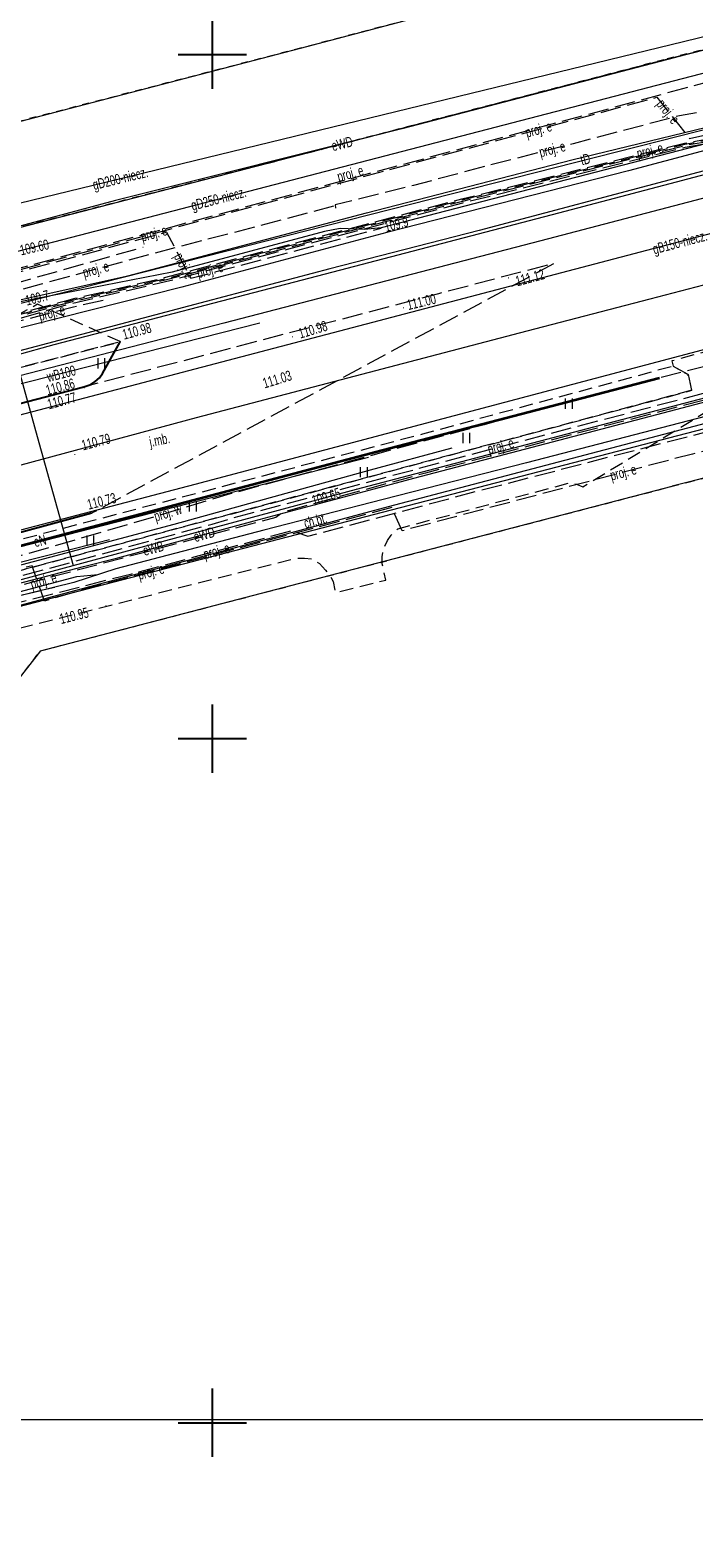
# Model space of a CAD drawing. Header units: metres. Extents: x 0 to 8432273, y 0 to 5705512.
# Tile 22 of 32: x 8403995 to 8404044, y 5705033 to 5705143. Entities that reach past the tile are written whole.
import ezdxf
from ezdxf.enums import TextEntityAlignment as Align

# ---------------------------------------------------------------- set-up
doc = ezdxf.new("R2010")
doc.units = ezdxf.units.M
doc.header["$MEASUREMENT"] = 0
for name, pattern in [('1.0_0.5', [1.5, 1, -0.5]), ('1.5_0.5', [2, 1.5, -0.5]), ('219-500', [0]), ('egug-500', [1, 0.5, -0.5])]:
    doc.linetypes.add(name, pattern=pattern)
doc.layers.get('0').update_dxf_attribs({"color": 250, "linetype": 'CONTINUOUS', "lineweight": 100})
for name, color, linetype in [('203-punkt graniczny', 7, 'CONTINUOUS'), ('218-kontur użytku gruntowego', 7, 'CONTINUOUS'), ('219-działka ewidencyjna', 7, 'CONTINUOUS'), ('chodnik', 7, 'CONTINUOUS'), ('chodnik-Atr17', 7, 'CONTINUOUS'), ('jezdnia', 7, 'CONTINUOUS'), ('jezdnia-Atr17', 7, 'CONTINUOUS'), ('krawężnik', 7, 'CONTINUOUS'), ('ogrodzenie trwałe', 7, 'CONTINUOUS'), ('pikieta sztuczna', 7, 'CONTINUOUS'), ('pikieta sztuczna-Atr2', 7, 'CONTINUOUS'), ('przewód elektroenergetyczny podziemny', 7, 'CONTINUOUS'), ('przewód elektroenergetyczny podziemny - ob. projektowany', 7, 'CONTINUOUS'), ('przewód elektroenergetyczny podziemny - ob. projektowany-Atr1', 7, 'CONTINUOUS'), ('przewód elektroenergetyczny podziemny-Atr1', 7, 'CONTINUOUS'), ('przewód gazowy', 7, 'CONTINUOUS'), ('przewód gazowy-Atr1', 7, 'CONTINUOUS'), ('przewód kanalizacyjny', 7, 'CONTINUOUS'), ('przewód telekomunikacyjny podziemny', 7, 'CONTINUOUS'), ('przewód telekomunikacyjny podziemny-Atr1', 7, 'CONTINUOUS'), ('przewód wodociągowy', 7, 'CONTINUOUS'), ('przewód wodociągowy - ob. projektowany', 7, 'CONTINUOUS'), ('przewód wodociągowy - ob. projektowany-Atr1', 7, 'CONTINUOUS'), ('przewód wodociągowy-Atr1', 7, 'CONTINUOUS'), ('rzędna', 7, 'CONTINUOUS'), ('rzędna-Atr2', 7, 'CONTINUOUS'), ('trawnik', 7, 'CONTINUOUS'), ('Wstawianie ramki sekcyjnej z opisem', 7, 'CONTINUOUS')]:
    doc.layers.add(name, color=color, linetype=linetype)
doc.layers.add('PL_AR_01-MAPA', color=7, linetype='CONTINUOUS', lineweight=15)
doc.layers.add('PL_AR_01-MAPA dwg', color=7, linetype='CONTINUOUS', lineweight=15)
doc.styles.get("Standard").update_dxf_attribs({"font": 'arial.ttf', "width": 0.75})
doc.linetypes.add('902-500', pattern='A,3.75,0,[1,ksztalty.shx,S=0.5,R=0,X=0,Y=0],3.75', length=7.5)
picture_1 = doc.add_image_def('image1.jpg', size_in_pixel=(7008, 9952))

# ---------------------------------------------------------------- blocks, each defined once
blk = doc.blocks.new('203')
at = {"linetype": 'Continuous', "lineweight": 0}
h = blk.add_hatch(color=0, dxfattribs=at)
edge = h.paths.add_edge_path()
edge.add_arc((0, 0), 0.045, 0, 360)
blk = doc.blocks.new('TU04')
at = {"color": 0, "linetype": 'Continuous', "lineweight": 13}
for p, q in [((0, 0), (0, 0.75)), ((0.5, 0), (0.5, 0.75))]:
    blk.add_line(p, q, dxfattribs=at)
blk = doc.blocks.new('PW01')
at = {"linetype": 'Continuous', "lineweight": 13}
h = blk.add_hatch(color=0, dxfattribs=at)
edge = h.paths.add_edge_path()
edge.add_arc((0, 0), 0.045, 0, 360)
blk = doc.blocks.new('RAMKA500K')
at = {"color": 0}
for p, q in [((250, 197.5), (250, 202.5)), ((247.5, 200), (252.5, 200)), ((250, 147.5), (250, 152.5)), ((247.5, 150), (252.5, 150)), ((250, 97.5), (250, 102.5)), ((247.5, 100), (252.5, 100))]:
    blk.add_line(p, q, dxfattribs=at)
blk = doc.blocks.new('MDCP')
at = {"layer": '218-kontur użytku gruntowego', "color": 3, "linetype": 'egug-500', "lineweight": 18, "flags": 128}
for points in [[(8404040.18, 5705148.49), (8404014.96, 5705141.82)], [(8404041.52, 5705140.97), (8404057.75, 5705145.09)], [(8404057.75, 5705145.09), (8404041.52, 5705140.97)], [(8404014.96, 5705141.82), (8403997.56, 5705137.3)], [(8404016.67, 5705134.48), (8404041.52, 5705140.97)], [(8404041.52, 5705140.97), (8404016.67, 5705134.48)], [(8403997.56, 5705137.3), (8403992.43, 5705135.96)], [(8403999.03, 5705129.92), (8404016.67, 5705134.48)], [(8404016.67, 5705134.48), (8403999.03, 5705129.92)], [(8403980.65, 5705125.17), (8403999.03, 5705129.92)], [(8403999.03, 5705129.92), (8403980.65, 5705125.17)], [(8404043.29, 5705110.1), (8404073.35, 5705117.93)], [(8404042.13, 5705109.8), (8404043.29, 5705110.1)], [(8404015.93, 5705102.98), (8404042.13, 5705109.8)], [(8403995.94, 5705097.78), (8404015.93, 5705102.98)], [(8403983.68, 5705082.12), (8403995.94, 5705097.78)]]:
    blk.add_lwpolyline(points, dxfattribs=at)
at = {"layer": '219-działka ewidencyjna', "color": 7, "linetype": '219-500', "lineweight": 18, "flags": 128}
for points in [[(8404014.96, 5705141.82), (8404040.18, 5705148.49)], [(8404041.52, 5705140.97), (8404057.75, 5705145.09)], [(8403997.56, 5705137.3), (8404014.96, 5705141.82)], [(8404016.67, 5705134.48), (8404041.52, 5705140.97)], [(8403992.43, 5705135.96), (8403997.56, 5705137.3)], [(8403999.03, 5705129.92), (8404016.67, 5705134.48)], [(8403980.65, 5705125.17), (8403999.03, 5705129.92)], [(8404073.35, 5705117.93), (8404043.29, 5705110.1)], [(8404043.29, 5705110.1), (8404042.13, 5705109.8)], [(8404015.93, 5705102.98), (8404042.13, 5705109.8)], [(8403995.94, 5705097.78), (8404015.93, 5705102.98)], [(8403995.94, 5705097.78), (8403983.68, 5705082.12)]]:
    blk.add_lwpolyline(points, dxfattribs=at)
at = {"layer": 'chodnik', "color": 7, "linetype": '1.0_0.5', "lineweight": 18, "flags": 128}
for points in [[(8403971, 5705112.23), (8403971.49, 5705111.86), (8403971.94, 5705111.6), (8403972.52, 5705111.32), (8403973.07, 5705111.12), (8403973.66, 5705110.97), (8403974.19, 5705110.9), (8403974.79, 5705110.87), (8403975.29, 5705110.89), (8403978.86, 5705111.81), (8403978.55, 5705113.08), (8403979.27, 5705114.57), (8404001.77, 5705120.37), (8403995.72, 5705123.1), (8403991.1, 5705120.6), (8403977.1, 5705116.93), (8403975.96, 5705121.19), (8403977.45, 5705121.47), (8403977.15, 5705122.6), (8403981.57, 5705123.74), (8403982.1, 5705121.81), (8403984.13, 5705122.34), (8403983.6, 5705124.27), (8403984.86, 5705124.6), (8403985.66, 5705121.7), (8403988.18, 5705122.37), (8403987.38, 5705125.25), (8403989.72, 5705125.86), (8403989.07, 5705128.39), (8403984.3, 5705127.14), (8403984.42, 5705126.67), (8403981.18, 5705125.81), (8403980.66, 5705127.73), (8403977.66, 5705126.95), (8403978.16, 5705125.03), (8403975.63, 5705124.36), (8403975.01, 5705126.5), (8403973.92, 5705126.31), (8403973.26, 5705129.93), (8403972.77, 5705129.85), (8403968.77, 5705151.97), (8403968.56, 5705153.21), (8403966.95, 5705162.23), (8403968.35, 5705162.47), (8403969.19, 5705162.11), (8403969.82, 5705161.68), (8403970.26, 5705161.27), (8403970.67, 5705160.77), (8403970.99, 5705160.24), (8403971.25, 5705159.61), (8403972.19, 5705155.21), (8403981.69, 5705157.03), (8403983.45, 5705155.73), (8403982.55, 5705159.48), (8403973.91, 5705157.82), (8403973.4, 5705160.3), (8403973.32, 5705160.59), (8403973.07, 5705161.19), (8403972.77, 5705161.76), (8403972.34, 5705162.32), (8403971.74, 5705163.02), (8403971.25, 5705163.41), (8403970.7, 5705163.77), (8403970.11, 5705164.09), (8403969.71, 5705164.27), (8403969.04, 5705164.5), (8403968.78, 5705164.52), (8403968.29, 5705164.58), (8403967.76, 5705164.62), (8403967.5, 5705164.61), (8403966.71, 5705164.53), (8403966.43, 5705164.48), (8403965.75, 5705164.3), (8403965.41, 5705164.17), (8403964.54, 5705163.75), (8403963.79, 5705163.22), (8403963.3, 5705162.84), (8403962.47, 5705162.02), (8403962.27, 5705161.58), (8403961.79, 5705160.7), (8403961.6, 5705160.16), (8403961.37, 5705159.17), (8403961.36, 5705158.82), (8403961.36, 5705158), (8403961.51, 5705156.93), (8403961.55, 5705156.68), (8403964.22, 5705157.16), (8403965.11, 5705151.17), (8403969.33, 5705127.75), (8403971.15, 5705118.63), (8403968.54, 5705118.08), (8403968.88, 5705116.19), (8403968.97, 5705115.6), (8403969.28, 5705114.59), (8403969.73, 5705113.69), (8403970.21, 5705113.01), (8403970.64, 5705112.56)], [(8404049.45, 5705120.17), (8404049.96, 5705121.08), (8404042.11, 5705118.96), (8404042.21, 5705118.58), (8404043.29, 5705117.96), (8404043.58, 5705116.82), (8403985.93, 5705101.36), (8403985.24, 5705103.48), (8403985.12, 5705103.91), (8403979.83, 5705102.48), (8403981.71, 5705096.3), (8403981.79, 5705096.42), (8403981.91, 5705096.5), (8403982.05, 5705096.55), (8403982.2, 5705096.54), (8403982.37, 5705096.5), (8403982.54, 5705096.38), (8403985.26, 5705093.87), (8403985.67, 5705093.35), (8403985.94, 5705092.82), (8403986.15, 5705092.06), (8403989.18, 5705092.78), (8403988.77, 5705094.55), (8403988.74, 5705095.07), (8403988.74, 5705095.51), (8403988.74, 5705096.07), (8403988.87, 5705096.6), (8403989.03, 5705097.04), (8403989.26, 5705097.35), (8403989.57, 5705097.7), (8403989.89, 5705097.96), (8403990.22, 5705098.21), (8403990.53, 5705098.37), (8403991.12, 5705098.6), (8404014.54, 5705104.53), (8404015.23, 5705104.56), (8404015.76, 5705104.51), (8404016.34, 5705104.17), (8404016.78, 5705103.66), (8404017.13, 5705103.21), (8404017.33, 5705102.85), (8404017.51, 5705102.04), (8404021.18, 5705102.94), (8404021.02, 5705103.65), (8404020.93, 5705104.14), (8404020.93, 5705104.64), (8404021.01, 5705105.13), (8404021.09, 5705105.38), (8404021.3, 5705105.83), (8404021.59, 5705106.24), (8404021.94, 5705106.6), (8404022.06, 5705106.69), (8404034.64, 5705110.06), (8404035.13, 5705109.96), (8404035.6, 5705109.77), (8404049.31, 5705118.11), (8404048.9, 5705119.48)]]:
    blk.add_lwpolyline(points, close=True, dxfattribs=at)
at = {"layer": 'jezdnia', "color": 7, "linetype": '1.5_0.5', "lineweight": 18, "flags": 128}
blk.add_lwpolyline([(8403976.52, 5705099.52), (8403976.78, 5705099.95), (8403977.07, 5705100.35), (8403977.4, 5705100.74), (8403977.74, 5705101.1), (8403978.11, 5705101.43), (8403978.51, 5705101.74), (8403978.93, 5705102.01), (8403979.36, 5705102.26), (8403979.83, 5705102.48), (8403985.12, 5705103.91), (8403999.7, 5705107.85), (8404033.49, 5705126.09), (8404025.04, 5705123.87), (8403999.1, 5705117.06), (8403978.86, 5705111.81), (8403975.29, 5705110.89), (8403974.79, 5705110.87), (8403974.19, 5705110.9), (8403973.66, 5705110.97), (8403973.07, 5705111.12), (8403972.52, 5705111.32), (8403971.94, 5705111.6), (8403971.49, 5705111.86), (8403971, 5705112.23), (8403970.64, 5705112.56)], close=True, dxfattribs=at)
at = {"layer": 'krawężnik', "color": 7, "linetype": 'Continuous', "lineweight": 25, "flags": 128}
for points in [[(8403978.86, 5705111.81), (8403999.1, 5705117.06), (8403999.61, 5705117.24), (8403999.93, 5705117.45), (8404000.24, 5705117.73), (8404000.48, 5705118.05), (8404001.77, 5705120.37)], [(8403979.83, 5705102.48), (8403985.12, 5705103.91), (8403999.7, 5705107.85)]]:
    blk.add_lwpolyline(points, dxfattribs=at)
at = {"layer": 'ogrodzenie trwałe', "color": 7, "linetype": '902-500', "lineweight": 35, "flags": 128}
blk.add_lwpolyline([(8403986.29, 5705103.3), (8404020.92, 5705112.45), (8404041.21, 5705117.73)], dxfattribs=at)
at = {"layer": 'przewód elektroenergetyczny podziemny', "color": 1, "linetype": 'Continuous', "lineweight": 18, "flags": 128}
for points in [[(8404053, 5705133.09), (8404032.52, 5705127.73), (8404009.35, 5705121.73), (8403991.38, 5705117.1), (8403974.15, 5705112.77), (8403965.06, 5705110.36), (8403953.91, 5705107.44), (8403934.23, 5705102.24), (8403922.73, 5705099.32), (8403900.63, 5705093.3), (8403875.72, 5705086.84), (8403862.23, 5705083.32), (8403861.74, 5705083.19), (8403861.24, 5705083.06), (8403860, 5705082.74), (8403858.96, 5705082.41), (8403858.05, 5705082.74)], [(8404166.43, 5705165.99), (8404149.47, 5705161.62), (8404136.08, 5705158.12), (8404116.5, 5705152.95), (8404112.46, 5705151.93), (8404110.36, 5705151.39), (8404104.42, 5705149.89), (8404091.76, 5705146.57), (8404073.91, 5705141.98), (8404054.87, 5705137.1), (8404038.93, 5705132.86), (8404021.26, 5705128.34), (8404006.28, 5705124.35), (8403990.72, 5705120.43), (8403980.55, 5705117.88), (8403972.42, 5705115.84), (8403970.31, 5705126.71)], [(8404159.88, 5705162.61), (8404152.83, 5705160.73), (8404143.81, 5705158.39), (8404135.79, 5705156.25), (8404127.83, 5705154.24), (8404115.32, 5705151.01), (8404103.95, 5705148.14), (8404096.76, 5705146.25), (8404087.29, 5705143.95), (8404076.89, 5705141.31), (8404064.4, 5705138.1), (8404056.86, 5705136.13), (8404042.72, 5705132.4), (8404028.02, 5705128.49), (8404017.09, 5705125.7), (8404006.76, 5705122.96), (8403993.12, 5705119.37), (8403988.98, 5705118.16), (8403985.5, 5705117.26), (8403985.15, 5705116.9)], [(8404208.06, 5705175.02), (8404196.94, 5705172.02), (8404182.8, 5705168.36), (8404173.04, 5705165.74), (8404169.71, 5705164.85), (8404157.82, 5705161.8), (8404156.37, 5705161.42), (8404150.11, 5705159.79), (8404145.58, 5705158.62), (8404127.14, 5705153.76), (8404110.37, 5705149.4), (8404098.27, 5705146.33), (8404087.35, 5705143.66), (8404080.8, 5705141.98), (8404074.38, 5705140.33), (8404058.41, 5705136.16), (8404048.51, 5705133.61), (8404044.63, 5705132.61), (8404033.81, 5705129.75), (8404016.18, 5705125.16), (8403996.9, 5705120.13), (8403985.68, 5705117.02), (8403985.15, 5705116.9)], [(8404045.29, 5705115.1), (8404031.47, 5705111.51), (8404020.99, 5705108.83), (8404012.27, 5705106.6), (8404001.45, 5705103.76), (8403998.36, 5705102.78), (8403985.26, 5705099.55), (8403973, 5705096.15), (8403961.21, 5705093.03), (8403944.51, 5705088.48), (8403933.03, 5705085.36), (8403922.19, 5705082.55), (8403908.39, 5705078.76), (8403904.83, 5705077.55), (8403895.23, 5705075.02), (8403894.72, 5705074.88), (8403894.2, 5705074.74), (8403889.97, 5705073.63), (8403870.05, 5705068.5), (8403849.93, 5705063.34), (8403833.6, 5705059.19), (8403817.66, 5705055.3), (8403800.25, 5705050.8)], [(8403977.36, 5705098.36), (8403978.89, 5705098.76), (8403980.49, 5705099.38), (8403991.51, 5705102.18), (8403998.32, 5705104.01), (8404005.09, 5705105.83), (8404019.04, 5705109.6), (8404033.88, 5705113.5), (8404050.74, 5705117.89)], [(8404056.78, 5705144.81), (8404042.37, 5705141.13), (8404022.35, 5705135.93), (8404001.43, 5705130.68), (8403992.12, 5705128.2), (8403979.19, 5705124.91)], [(8404146.68, 5705140.54), (8404140.89, 5705138.9), (8404121.92, 5705134.29), (8404088.18, 5705125.59), (8404054.96, 5705117.14), (8404051.57, 5705116.25), (8404041.49, 5705113.59), (8404021.36, 5705108.29), (8403987.3, 5705099.18), (8403980.55, 5705097.16)], [(8404053.83, 5705137.49), (8404052.77, 5705136.95), (8404020.84, 5705128.68), (8404019.64, 5705128.57), (8404017.85, 5705128.64), (8404016.7, 5705128.43), (8404005.57, 5705125.45), (8403994.58, 5705123.3), (8403985.79, 5705120.77), (8403983.75, 5705118.58), (8403982.29, 5705117.9), (8403977.86, 5705115.89), (8403975.56, 5705114.53), (8403955.48, 5705111.02), (8403952.94, 5705110.18), (8403947.46, 5705108.39), (8403932.29, 5705104.57), (8403931.81, 5705104.31), (8403931.61, 5705103.73), (8403932.14, 5705101.61), (8403934.2, 5705090.61)], [(8403898.31, 5705095.28), (8403904.37, 5705097.01), (8403913.93, 5705099.61), (8403917.25, 5705100.22), (8403920.93, 5705101.14), (8403939.26, 5705105.94), (8403957.11, 5705110.5), (8403957.97, 5705110.88), (8403958.95, 5705111.6), (8403960.26, 5705112.74), (8403961.71, 5705113.49), (8403974.17, 5705116.22), (8403982.61, 5705118.38), (8403983.17, 5705118.56), (8403983.61, 5705118.88), (8403984.77, 5705120.39), (8403985.29, 5705120.98), (8403991.86, 5705122.87), (8404002.31, 5705125.17), (8404019.77, 5705129.78), (8404034.79, 5705133.67), (8404048.66, 5705137.03)], [(8403958.52, 5705124.09), (8403969.48, 5705126.24), (8403971.11, 5705117.24), (8403971.54, 5705116.88), (8403973.06, 5705117.06), (8403983.56, 5705119.58), (8403993.36, 5705121.91), (8403995.7, 5705113.45), (8403998.32, 5705104.01)], [(8403977.41, 5705098.12), (8403984.19, 5705099.92), (8403994.22, 5705102.68), (8403999.08, 5705103.93), (8404001.6, 5705104.57), (8404011.56, 5705107.28), (8404020.34, 5705109.62), (8404023.24, 5705110.39), (8404041.01, 5705115.06), (8404052.13, 5705117.97), (8404068.96, 5705122.44), (8404071.74, 5705119.94)], [(8403977.41, 5705098.12), (8403984.19, 5705099.92), (8403994.22, 5705102.68), (8403999.08, 5705103.93), (8404001.6, 5705104.57), (8404011.56, 5705107.28), (8404020.34, 5705109.62), (8404023.24, 5705110.39), (8404041.01, 5705115.06), (8404052.13, 5705117.97), (8404068.96, 5705122.44), (8404071.74, 5705119.94)], [(8403962.12, 5705095.26), (8403967.99, 5705096.94), (8403983.46, 5705101.01), (8403994.22, 5705103.99), (8404005.7, 5705107.03), (8404020.08, 5705111), (8404026.04, 5705112.61)], [(8404019.93, 5705111.9), (8403985.56, 5705103.09)]]:
    blk.add_lwpolyline(points, dxfattribs=at)
at = {"layer": 'przewód elektroenergetyczny podziemny - ob. projektowany', "color": 1, "linetype": '1.5_0.5', "lineweight": 18, "flags": 128}
for points in [[(8404228.33, 5705189.95), (8404229.64, 5705184.97), (8404233.11, 5705185.91), (8404238.38, 5705165.63), (8404238.12, 5705165.41), (8404218.78, 5705160.31), (8404195.79, 5705153.93), (8404194.72, 5705155.92), (8404181.48, 5705152.44), (8404172.12, 5705149.94), (8404160.7, 5705147.13), (8404148.8, 5705143.49), (8404140.72, 5705141.27), (8404139.48, 5705141.95), (8404128.19, 5705139.05), (8404128.93, 5705136.16), (8404079.18, 5705123.4), (8404078, 5705124.73), (8404063.45, 5705121.06), (8404024.1, 5705110.77), (8404013.74, 5705107.93), (8404013.15, 5705107.52), (8403988.61, 5705101.01), (8403987.96, 5705099.86), (8403981.09, 5705098.05), (8403978.24, 5705094.88), (8403980.76, 5705084.25), (8403966.59, 5705081.25), (8403965.77, 5705085.11), (8403954.62, 5705083.96), (8403948.81, 5705086.13), (8403947.64, 5705088.03), (8403906.62, 5705077.24), (8403894.31, 5705073.93), (8403889.2, 5705074.65), (8403870.27, 5705069.65), (8403853.52, 5705065.42), (8403851.89, 5705068.06), (8403840.42, 5705065.14), (8403840.98, 5705060.46), (8403832.17, 5705057.88), (8403826.41, 5705056.71), (8403825.05, 5705058.55), (8403813.84, 5705055.65), (8403813.53, 5705050.91), (8403804.97, 5705048.76), (8403784.36, 5705043.39), (8403787.89, 5705029.05), (8403738.03, 5705012.12), (8403745.9, 5704991.39), (8403756.67, 5704963.9), (8403767.69, 5704938.67), (8403768.93, 5704938.15), (8403775.49, 5704923.65), (8403784.73, 5704904.57), (8403786.35, 5704901), (8403800.33, 5704873.61), (8403805.32, 5704864.06), (8403804.97, 5704861.53), (8403812.89, 5704846.95), (8403816.59, 5704844.69), (8403817.41, 5704843.19), (8403817.78, 5704837.39), (8403827.28, 5704820.53), (8403813.2, 5704812.86), (8403823.45, 5704791.81), (8403828.11, 5704775.01), (8403832.92, 5704766.63), (8403818.05, 5704758.69), (8403815.3, 5704754.32), (8403812.3, 5704749.62), (8403809.17, 5704744.59), (8403793.02, 5704735.05), (8403780.51, 5704727.5), (8403780.93, 5704725.43), (8403742.06, 5704703.14), (8403737.01, 5704700.48), (8403725.85, 5704697.28), (8403696.34, 5704688.61), (8403648.35, 5704675.37), (8403616.84, 5704666.54), (8403618.28, 5704660.35), (8403633.71, 5704605.08), (8403645.28, 5704608.13), (8403642.9, 5704616.35), (8403678.66, 5704627.24), (8403698.75, 5704633.29), (8403699.54, 5704630.75), (8403715.33, 5704635.04), (8403748.99, 5704644.9), (8403772.44, 5704651.69), (8403787.28, 5704655.91), (8403800.81, 5704659.78), (8403801.81, 5704652.99), (8403803.37, 5704649.44), (8403827.27, 5704651.98), (8403837.29, 5704652.2), (8403838.14, 5704657.63), (8403841.57, 5704658.32), (8403844.59, 5704658.51), (8403850.83, 5704656.56), (8403855.29, 5704647.85), (8403855.66, 5704646.55), (8403873.37, 5704585.53)], [(8404140.93, 5705159.84), (8404150.8, 5705162.5), (8404151.11, 5705162.43), (8404137.57, 5705158.8), (8404131.06, 5705156.98), (8404129.4, 5705156.51), (8404128.21, 5705155.82), (8404121.56, 5705154.1), (8404121.44, 5705153.75), (8404121.16, 5705153.98), (8404114.24, 5705152.17), (8404118.01, 5705136.78), (8404119.6, 5705130.75), (8404086.52, 5705122.04), (8404085.73, 5705122.93), (8404085.28, 5705123.03), (8404075.82, 5705120.64), (8404071.18, 5705119.4), (8404065.02, 5705117.83), (8404054.13, 5705114.7), (8404043.62, 5705112.16), (8404022.38, 5705106.54), (8404021.63, 5705108.25), (8403999.62, 5705102.4), (8403996.23, 5705101.41), (8403995.32, 5705104), (8403989.3, 5705102.44), (8403989.21, 5705102.21), (8403989.59, 5705100.53), (8403986.27, 5705099.65), (8403985.48, 5705098.46), (8403981.13, 5705097.28), (8403980.02, 5705096.43), (8403977.14, 5705095.48), (8403964.33, 5705092.6), (8403960.46, 5705091.81), (8403959.53, 5705093.36), (8403957.34, 5705093.49), (8403954.42, 5705093.61), (8403954.06, 5705093.78), (8403950.64, 5705092.87), (8403931.1, 5705087.51), (8403920.16, 5705084.53), (8403920.09, 5705083.27), (8403914.58, 5705082.01), (8403913.68, 5705082.85), (8403891.77, 5705077.12), (8403889.19, 5705076.43), (8403879.39, 5705073.67), (8403875.19, 5705072.6), (8403874.53, 5705073.72), (8403852.3, 5705068.02), (8403847.18, 5705066.61), (8403841.96, 5705064.28), (8403822.94, 5705055.09), (8403818.3, 5705053.13), (8403817.89, 5705052.82), (8403817.69, 5705052.18), (8403816.89, 5705051.83), (8403814.93, 5705051.54), (8403813.19, 5705051.79), (8403804.52, 5705049.58), (8403793.35, 5705048.09), (8403787.83, 5705047.34), (8403783.83, 5705046.34), (8403782.59, 5705045.84)], [(8404121.44, 5705153.75), (8404121.25, 5705154.11), (8404103.43, 5705149.42), (8404088.02, 5705145.32), (8404076.22, 5705142.35), (8404070.37, 5705141.25), (8404064.45, 5705140.33), (8404060.36, 5705139.55), (8404059.04, 5705139.32), (8404053.69, 5705137.92), (8404052.65, 5705137.61), (8404051.19, 5705138.28), (8404048.3, 5705137.82), (8404042.67, 5705136.88), (8404034.89, 5705134.83), (8404029.06, 5705133.34), (8404023.21, 5705131.78), (8404017.49, 5705130.37), (8404017.51, 5705129.97), (8404017.39, 5705130.27), (8404011.59, 5705128.74), (8404005.85, 5705127.26), (8403995.98, 5705124.57), (8403989.83, 5705122.93), (8403985.7, 5705119.82), (8403983.56, 5705119.2), (8403983.23, 5705118.83), (8403981.06, 5705118.25), (8403979.93, 5705118.45), (8403957.08, 5705113.01), (8403954.18, 5705111.52)], [(8404047.61, 5705143.53), (8404048.04, 5705141.53), (8404047.89, 5705140.88), (8404047.49, 5705140.09), (8403987.89, 5705123.97), (8403984.42, 5705123.21), (8403977.82, 5705121.74), (8403975.55, 5705121.24), (8403958.28, 5705116.79), (8403956.67, 5705115.53), (8403947.87, 5705113.2), (8403947.83, 5705109.18), (8403918.34, 5705101.58), (8403914.51, 5705100.35), (8403903.46, 5705096.78), (8403886.07, 5705091.97), (8403884.81, 5705091.62), (8403883.91, 5705092.04), (8403882.64, 5705095.73), (8403882.18, 5705095.92), (8403878.94, 5705094.87), (8403868.81, 5705092.05), (8403868.63, 5705092.17), (8403868.45, 5705092.94)], [(8403975.25, 5705120.54), (8403975.35, 5705119.9), (8403975.24, 5705120.54), (8403978.01, 5705121.17), (8403984.54, 5705122.62), (8403987.96, 5705123.33), (8403990.33, 5705120.91), (8403998.1, 5705123.14), (8404005.07, 5705124.76), (8404026.83, 5705130.52), (8404043.09, 5705134.59), (8404050.67, 5705135.92), (8404059.74, 5705137.08), (8404060.99, 5705137.29), (8404070.6, 5705139.45), (8404075.19, 5705140.85)], [(8404070.4, 5705139.66), (8404067.58, 5705138.93), (8404060.98, 5705137.33), (8404059.73, 5705137.18), (8404050.66, 5705136.02), (8404043.07, 5705134.69), (8404026.8, 5705130.62), (8404005.05, 5705124.86), (8403998.07, 5705123.24), (8403990.35, 5705121.13), (8403988.04, 5705123.49), (8403984.52, 5705122.72), (8403977.97, 5705121.27), (8403975.72, 5705120.76), (8403974.61, 5705120.51), (8403979.4, 5705097.76), (8403979.81, 5705095.99), (8403979.04, 5705094.38), (8403979.76, 5705091.22)], [(8404065.37, 5705138.66), (8404060.96, 5705137.39), (8404059.72, 5705137.28), (8404050.64, 5705136.12), (8404043.05, 5705134.78), (8404026.78, 5705130.71), (8404005.02, 5705124.95), (8403998.05, 5705123.34), (8403990.37, 5705121.23), (8403988.05, 5705123.6), (8403984.51, 5705122.82), (8403977.94, 5705121.36), (8403975.72, 5705120.85), (8403974.68, 5705120.61), (8403974.85, 5705119.84), (8403979.5, 5705097.78), (8403979.91, 5705095.95), (8403979.68, 5705095.48), (8403980.57, 5705090.83)], [(8403732.07, 5705053.05), (8403739.08, 5705055.38), (8403741.16, 5705055.9), (8403743.96, 5705055.61), (8403746.18, 5705056.14), (8403775.22, 5705063.38), (8403776.64, 5705063.77), (8403778.61, 5705065.36), (8403783.53, 5705066.47), (8403785.99, 5705066.69), (8403787.36, 5705067.04), (8403806.99, 5705072.09), (8403813.21, 5705073.58), (8403821.25, 5705074.91), (8403832.61, 5705076.74), (8403839.86, 5705078.63), (8403852, 5705081.92), (8403852.54, 5705082.39), (8403854.12, 5705082.78), (8403854.72, 5705082.78), (8403900.21, 5705095.68), (8403903.2, 5705096.53), (8403914.54, 5705100.26), (8403918.37, 5705101.48), (8403947.89, 5705109.09), (8403947.99, 5705113.12), (8403956.79, 5705115.45), (8403958.37, 5705116.7), (8403975.59, 5705121.12), (8403977.85, 5705121.65), (8403984.45, 5705123.11), (8403987.88, 5705123.87), (8404041.01, 5705138.23), (8404043.4, 5705135.22), (8404050.17, 5705136.71)], [(8403978.72, 5705122.04), (8403984.41, 5705123.3), (8403987.84, 5705124.06), (8403990.53, 5705121.4), (8403997.87, 5705123.39), (8403998.48, 5705123.54), (8404005, 5705125.05), (8404026.75, 5705130.81), (8404043.03, 5705134.88), (8404050.63, 5705136.22), (8404057.58, 5705137.11), (8404060.69, 5705137.44)], [(8403872.48, 5705073.87), (8403873.45, 5705073.68), (8403882.96, 5705076.17), (8403885.86, 5705076.93), (8403891.36, 5705074.21), (8403892.39, 5705073.53), (8403894.87, 5705073.97), (8403914.86, 5705079.15), (8403932.35, 5705083.42), (8403937.07, 5705084.52), (8403937.54, 5705084.83), (8403948.86, 5705087.26), (8403943.61, 5705108.33), (8403947.64, 5705109.4), (8403947.7, 5705112.83), (8403948.06, 5705113.03), (8403956.95, 5705115.4), (8403958.47, 5705116.62), (8403975.61, 5705121.03), (8403977.87, 5705121.55), (8403984.47, 5705123.01), (8403987.87, 5705123.77), (8403991.45, 5705124.69), (8404005.15, 5705128.38), (8404006.92, 5705125), (8404020.84, 5705128.67)], [(8403980.32, 5705120.74), (8404003.43, 5705127.28)], [(8403981.09, 5705084.16), (8403978.7, 5705093.74), (8403980.78, 5705094.5), (8403979.89, 5705098.58), (8403988.09, 5705100.74), (8403988.99, 5705101.77), (8403989.59, 5705101.93), (8404008.49, 5705107.04), (8404009.89, 5705107.46), (8404032.85, 5705113.57), (8404051.11, 5705118.36), (8404069.1, 5705123.04), (8404069.65, 5705122.51), (8404076.03, 5705124.18), (8404078.17, 5705124.74), (8404079.74, 5705122.98)], [(8404000.51, 5705123.37), (8403998.34, 5705122.9), (8403990.84, 5705120.95), (8403988.07, 5705123.71), (8403984.49, 5705122.91), (8403977.9, 5705121.46), (8403975.63, 5705120.94), (8403958.54, 5705116.53), (8403957.07, 5705115.32), (8403948.09, 5705112.94), (8403947.78, 5705112.75), (8403947.71, 5705109.31), (8403943.73, 5705108.26), (8403948.96, 5705087.28), (8403951.93, 5705087.88), (8403962.69, 5705090.47), (8403964.03, 5705089.87), (8403966.3, 5705083.59), (8403966.6, 5705082.39)], [(8403981.12, 5705096.29), (8403981.63, 5705098.01), (8403988.81, 5705099.91), (8404002.61, 5705103.41), (8404014.34, 5705106.57), (8404015.49, 5705106.15), (8404028.11, 5705109.51), (8404049.36, 5705115.01), (8404059.15, 5705117.56)], [(8403966.29, 5705079.36), (8403964.61, 5705086.67), (8403964.14, 5705088.67), (8403966.3, 5705089.87), (8403977.53, 5705093.5), (8403979.63, 5705097.29), (8403985.31, 5705098.77), (8403986.18, 5705100.06), (8403990.35, 5705101.1), (8403992.06, 5705101.24), (8403996.97, 5705102.44)]]:
    blk.add_lwpolyline(points, dxfattribs=at)
at = {"layer": 'przewód gazowy', "color": 52, "linetype": 'Continuous', "lineweight": 18, "flags": 128}
for points in [[(8403972.71, 5705100.91), (8404007.24, 5705109.95), (8404139.54, 5705144.96), (8404171.48, 5705153.03), (8404215.55, 5705164.62), (8404240.55, 5705171.04), (8404299.97, 5705186.96), (8404327.71, 5705194.47)], [(8403987.91, 5705098.24), (8403980.53, 5705127.14), (8404045.77, 5705143), (8404044.86, 5705149.32)], [(8404062.75, 5705144.74), (8403993.78, 5705126.84), (8403951.34, 5705116.02), (8403950.71, 5705116)], [(8403963.25, 5705106.83), (8404048.92, 5705129.32)]]:
    blk.add_lwpolyline(points, dxfattribs=at)
at = {"layer": 'przewód kanalizacyjny', "color": 34, "linetype": 'Continuous', "lineweight": 18, "flags": 128}
blk.add_lwpolyline([(8403991.16, 5705110.48), (8404007.35, 5705114.83), (8404031.53, 5705121.17), (8404040.53, 5705123.5), (8404044.44, 5705124.52)], dxfattribs=at)
at = {"layer": 'przewód telekomunikacyjny podziemny', "color": 30, "linetype": 'Continuous', "lineweight": 18, "flags": 128}
for points in [[(8403974.95, 5705095.82), (8403975.75, 5705095.59), (8403978.78, 5705097.12), (8403987.3, 5705099.18), (8404146.68, 5705140.54), (8404147.23, 5705143.8), (8404177.25, 5705152.18)], [(8403978.42, 5705119.04), (8403979.31, 5705119.34), (8404092.27, 5705148.03), (8404093.04, 5705148.62)], [(8403974.59, 5705097.07), (8403975.91, 5705097.2), (8403998.59, 5705103.22), (8404000.12, 5705103.36)]]:
    blk.add_lwpolyline(points, dxfattribs=at)
at = {"layer": 'przewód wodociągowy', "color": 5, "linetype": 'Continuous', "lineweight": 18, "flags": 128}
for points in [[(8403968.79, 5705110.68), (8403986.74, 5705115.35), (8404011.97, 5705121.74)], [(8403985.39, 5705101.97), (8403992, 5705103.64), (8404000.04, 5705105.67), (8404000.99, 5705105.91)]]:
    blk.add_lwpolyline(points, dxfattribs=at)
at = {"layer": 'przewód wodociągowy - ob. projektowany', "color": 5, "linetype": '1.5_0.5', "lineweight": 18, "flags": 128}
blk.add_lwpolyline([(8404201.23, 5705159.56), (8404200.78, 5705159.44), (8404199.63, 5705159.84), (8404195.12, 5705158.69), (8404194.24, 5705158.47), (8404190.05, 5705157.39), (8404188.71, 5705157), (8404186.28, 5705156.38), (8404181.28, 5705155.04), (8404152.48, 5705147.33), (8404142.46, 5705144.58), (8404137.38, 5705143.1), (8404122.39, 5705138.89), (8404113.95, 5705136.69), (8404102.17, 5705133.58), (8404080.42, 5705127.91), (8404057.26, 5705121.83), (8404041.12, 5705117.69), (8404028.38, 5705114.3), (8404009.81, 5705109.24), (8404008.08, 5705108.73), (8404002.69, 5705107.1), (8403991.98, 5705104), (8403988.53, 5705103.05), (8403987.43, 5705102.48), (8403986.57, 5705102.27)], dxfattribs=at)
at = {"layer": 'trawnik', "color": 7, "linetype": '1.0_0.5', "lineweight": 18, "flags": 128}
for points in [[(8403978.86, 5705111.81), (8403999.1, 5705117.06), (8403999.61, 5705117.24), (8403999.93, 5705117.45), (8404000.24, 5705117.73), (8404000.48, 5705118.05), (8404001.77, 5705120.37), (8403979.27, 5705114.57), (8403978.55, 5705113.08)], [(8403985.24, 5705103.48), (8403985.93, 5705101.36), (8404043.58, 5705116.82), (8404043.29, 5705117.96), (8404042.21, 5705118.58), (8404023.87, 5705113.61)]]:
    blk.add_lwpolyline(points, close=True, dxfattribs=at)
at = {"layer": '203-punkt graniczny', "color": 7, "linetype": 'Continuous', "lineweight": 18}
for p in [(8404014.96, 5705141.82), (8404041.52, 5705140.97), (8403997.56, 5705137.3), (8404016.67, 5705134.48), (8403999.03, 5705129.92), (8404043.29, 5705110.1), (8404042.13, 5705109.8), (8404015.93, 5705102.98), (8403995.94, 5705097.78)]:
    blk.add_blockref('203', p, dxfattribs=at)
at = {"layer": 'pikieta sztuczna', "color": 7, "linetype": 'Continuous', "lineweight": 13}
for p in [(8404030.16, 5705125.03), (8404022.48, 5705122.84), (8404001.77, 5705120.37), (8404014.36, 5705120.72), (8403999.1, 5705117.06), (8403999.12, 5705117), (8404015.47, 5705116.94), (8403998.45, 5705112.13), (8403999.25, 5705107.77), (8404000.72, 5705101.06)]:
    blk.add_blockref('PW01', p, dxfattribs=at)
at = {"layer": 'rzędna', "color": 1, "linetype": 'Continuous', "lineweight": 18}
blk.add_blockref('PW01', (8404020.84, 5705128.68), dxfattribs=at)
at = {"layer": 'rzędna', "color": 1, "linetype": 'Continuous', "lineweight": 18, "rotation": 179.999}
blk.add_blockref('PW01', (8404019.04, 5705109.6), dxfattribs=at)
at = {"layer": 'trawnik', "color": 7, "linetype": 'Continuous', "lineweight": 18}
for p in [(8404000.15, 5705118.41), (8404034.34, 5705115.46), (8404026.84, 5705112.96), (8404019.34, 5705110.46), (8404006.84, 5705107.96), (8403999.34, 5705105.46)]:
    blk.add_blockref('TU04', p, dxfattribs=at)
at = {"layer": 'Wstawianie ramki sekcyjnej z opisem', "color": 7, "linetype": 'Continuous', "lineweight": 13}
blk.add_blockref('RAMKA500K', (8403758.51, 5704941.36), dxfattribs=at)
at = {"layer": 'chodnik-Atr17', "color": 7, "width": 0.667}
blk.add_text('ch.bt.', height=0.75, rotation=15.005, dxfattribs=at).set_placement((8404016.04, 5705107.3), align=Align.MIDDLE_CENTER)
at = {"layer": 'jezdnia-Atr17', "color": 7, "width": 0.667}
blk.add_text('j.mb.', height=0.75, rotation=11.514, dxfattribs=at).set_placement((8404004.64, 5705113.19), align=Align.MIDDLE_CENTER)
at = {"layer": 'pikieta sztuczna-Atr2', "color": 7, "width": 0.667}
for s, rotation, p in [('111.12', 15.178, (8404030.8, 5705124.41)), ('110.98', 14.88, (8404002.04, 5705120.51)), ('110.86', 14.889, (8403996.44, 5705116.44)), ('111.03', 17.02, (8404012.33, 5705116.95)), ('110.77', 14.676, (8403996.55, 5705115.42)), ('110.79', 14.449, (8403999.05, 5705112.42)), ('110.73', 14.185, (8403999.46, 5705108.09)), ('110.95', 13.706, (8403997.44, 5705099.73))]:
    blk.add_text(s, height=0.75, rotation=rotation, dxfattribs=at).set_placement(p)
for s, rotation, p in [('111.00', 13.24, (8404022.75, 5705123.04)), ('110.98', 16.674, (8404014.83, 5705120.95))]:
    blk.add_text(s, height=0.75, rotation=rotation, dxfattribs=at).set_placement(p, align=Align.MIDDLE_LEFT)
at = {"layer": 'przewód elektroenergetyczny podziemny - ob. projektowany-Atr1', "color": 1, "width": 0.667}
for rotation, p in [(308.45, (8404041.23, 5705137.95)), (15.124, (8404031.42, 5705135.64)), (14.336, (8404032.42, 5705134.2)), (15.124, (8404003.29, 5705128.03)), (297.64, (8404005.99, 5705126.78)), (15.245, (8403999.04, 5705125.4)), (14.826, (8404007.39, 5705125.37)), (14.574, (8403995.82, 5705122.24)), (14.82, (8404037.61, 5705110.57)), (14.884, (8404003.07, 5705103.32))]:
    blk.add_text('proj. e', height=0.75, rotation=rotation, dxfattribs=at).set_placement(p, align=Align.MIDDLE_LEFT)
for rotation, p in [(14.052, (8404039.65, 5705133.73)), (15.134, (8404017.75, 5705132.05))]:
    blk.add_text('proj. e', height=0.75, rotation=rotation, dxfattribs=at).set_placement(p)
for rotation, p in [(14.893, (8404029.59, 5705112.75)), (14.92, (8404008.81, 5705105.07)), (15.478, (8403996.15, 5705102.91))]:
    blk.add_text('proj. e', height=0.75, rotation=rotation, dxfattribs=at).set_placement(p, align=Align.MIDDLE_CENTER)
at = {"layer": 'przewód elektroenergetyczny podziemny-Atr1', "color": 1, "width": 0.667}
for s, rotation, p in [('eWD', 14.103, (8404017.99, 5705134.84)), ('eN', 14.377, (8403995.89, 5705105.82))]:
    blk.add_text(s, height=0.75, rotation=rotation, dxfattribs=at).set_placement(p, align=Align.MIDDLE_CENTER)
for s, p in [('eWD', (8404007.16, 5705106.08)), ('eWB', (8404003.45, 5705105.07))]:
    blk.add_text(s, height=0.75, rotation=15.221, dxfattribs=at).set_placement(p, align=Align.MIDDLE_LEFT)
at = {"layer": 'przewód gazowy-Atr1', "color": 52, "width": 0.667}
for s, rotation, p in [('gD200-niecz.', 13.666, (8404001.77, 5705132.3)), ('gD250-niecz.', 14.452, (8404008.96, 5705130.82)), ('gB150-niecz.', 14.707, (8404042.7, 5705127.63))]:
    blk.add_text(s, height=0.75, rotation=rotation, dxfattribs=at).set_placement(p, align=Align.MIDDLE_CENTER)
at = {"layer": 'przewód telekomunikacyjny podziemny-Atr1', "color": 30, "width": 0.667}
blk.add_text('tD', height=0.75, rotation=14.256, dxfattribs=at).set_placement((8404035.78, 5705133.7), align=Align.MIDDLE_CENTER)
at = {"layer": 'przewód wodociągowy - ob. projektowany-Atr1', "color": 5, "width": 0.667}
blk.add_text('proj. w', height=0.75, rotation=16.825, dxfattribs=at).set_placement((8404004.26, 5705107.58), align=Align.MIDDLE_LEFT)
at = {"layer": 'przewód wodociągowy-Atr1', "color": 5, "width": 0.667}
blk.add_text('wB100', height=0.75, rotation=14.196, dxfattribs=at).set_placement((8403997.45, 5705118.04), align=Align.MIDDLE_CENTER)
at = {"layer": 'rzędna-Atr2', "color": 1, "width": 0.667}
for s, rotation, p in [('109.9', 14.428, (8404021.11, 5705128.74)), ('109.7', 14.428, (8403994.85, 5705123.36)), ('109.65', 17.186, (8404015.8, 5705108.73))]:
    blk.add_text(s, height=0.75, rotation=rotation, dxfattribs=at).set_placement(p, align=Align.MIDDLE_LEFT)
at = {"layer": 'rzędna-Atr2', "color": 52, "width": 0.667}
blk.add_text('109.60', height=0.75, rotation=12.465, dxfattribs=at).set_placement((8403994.44, 5705127.04), align=Align.MIDDLE_LEFT)

msp = doc.modelspace()

# ---------------------------------------------------------------- block references
at = {"layer": 'PL_AR_01-MAPA dwg', "linetype": 'Continuous'}
msp.add_blockref('MDCP', (0, 0), dxfattribs=at)

# ---------------------------------------------------------------- pictures from other files: only their frames are drawn
at = {"layer": 'PL_AR_01-MAPA', "linetype": 'Continuous'}
image = msp.add_image(picture_1, insert=(8403847.799, 5705189.909), size_in_units=(148.336, 210.651), rotation=-90, dxfattribs=at)
image.dxf.flags = 7

doc.saveas('drawing.dxf')
